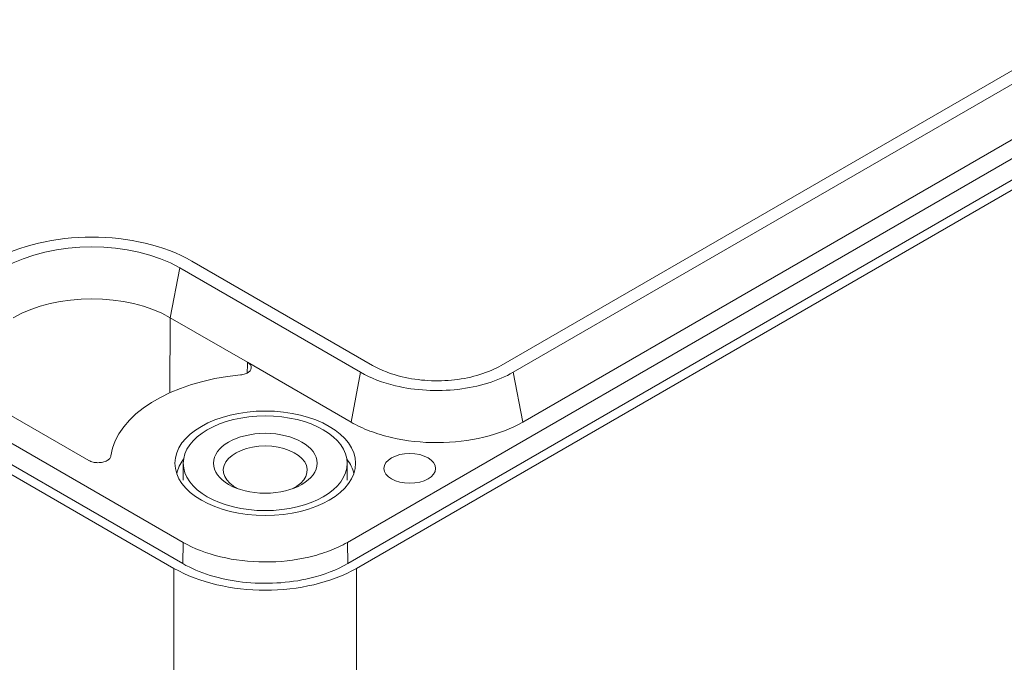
# Model space of a CAD drawing. Header units: millimetres. Extents: x 18 to 1100, y 18 to 846.
# Tile 18 of 25: x 810 to 848, y 531 to 556. Entities that reach past the tile are written whole.
import ezdxf

# ---------------------------------------------------------------- set-up
doc = ezdxf.new("R2010")
doc.units = ezdxf.units.MM
doc.header["$LTSCALE"] = 4
doc.layers.add('Visible (ANSI)', color=7, linetype='Continuous', lineweight=9)
doc.layers.add('Visible Narrow (ANSI)', color=7, linetype='Continuous', lineweight=9)

msp = doc.modelspace()

# ---------------------------------------------------------------- linework, layer by layer
at = {"layer": 'Visible (ANSI)'}
for p, q in [((695.9602, 604.7797), (816.1694, 535.3769)), ((822.5323, 535.3769), (942.7415, 604.7797)), ((815.8159, 534.3705), (695.6313, 603.7591)), ((695.9478, 603.9561), (816.1571, 534.5533)), ((822.5446, 534.5533), (942.7539, 603.9561)), ((943.0704, 603.7591), (822.8859, 534.3705)), ((933.8483, 603.0552), (828.4891, 542.2261)), ((934.3099, 602.7887), (828.9507, 541.9595)), ((934.6801, 600.8603), (829.3209, 540.0311)), ((823.5062, 542.2261), (816.5057, 546.2678)), ((823.0446, 541.9596), (816.0441, 546.0013)), ((818.6625, 542.3474), (815.6739, 544.0729)), ((812.5197, 538.5455), (805.456, 542.6238)), ((822.6743, 540.0312), (818.6625, 542.3474)), ((816.1759, 538.4391), (816.1759, 537.7859)), ((822.5259, 538.4391), (822.5259, 537.7859))]:
    msp.add_line(p, q, dxfattribs=at)
for centre, major_axis, ratio, start_param, end_param in [((812.6333, 544.0321), (-5.4764, 0), 0.5773503, 3.9269908, 5.4977871), ((812.6333, 544.0321), (-4.8236, 0), 0.5773503, 3.9269908, 5.4977871), ((812.6333, 542.3174), (-4.3, 0), 0.5773503, 3.9269908, 5.4977871), ((819.3509, 538.4391), (-6, 0), 0.5773503, 4.8733755, 6.2003238), ((819.3509, 538.1687), (-1.6256, 0), 0.5773503, 2.2710291, 7.1537489), ((819.3509, 537.7859), (-3.4581, 0), 0.5773503, 5.8677945, 6.1565457), ((819.3509, 537.7859), (3.4581, 0), 0.5773503, 0.1266397, 0.4153908), ((819.3509, 536.4127), (-5, 0), 0.5775261, 0.7855505, 2.3560422)]:
    msp.add_ellipse(centre, major_axis=major_axis, ratio=ratio, start_param=start_param, end_param=end_param, dxfattribs=at)
for centre, major_axis in [((819.3509, 538.4391), (3.5, 0)), ((819.3509, 538.4391), (-3.175, 0)), ((819.3509, 538.4391), (-2.0066, 0)), ((824.947, 538.2407), (-1, 0))]:
    msp.add_ellipse(centre, major_axis=major_axis, ratio=0.5773503, dxfattribs=at)
for points, knots in [([(818.3891, 541.8584), (818.4534, 541.8644), (818.515, 541.8776), (818.626, 541.917), (818.6743, 541.9427), (818.7511, 542.0034), (818.7789, 542.0378), (818.81, 542.1108), (818.8131, 542.1487), (818.7957, 542.2162), (818.7794, 542.2457), (818.7315, 542.3006), (818.7001, 542.3257), (818.6625, 542.3474)], [0, 0, 0, 0, 0.01953667, 0.01953667, 0.03906946, 0.03906946, 0.05859916, 0.05859916, 0.07812831, 0.07812831, 0.09409999, 0.09409999, 0.11007245, 0.11007245, 0.11007245, 0.11007245]), ([(828.9507, 541.9595), (828.3708, 541.6248), (826.8608, 541.1591), (824.5894, 541.2888), (823.4311, 541.7364), (823.0446, 541.9596)], [3.1415165, 3.1415165, 3.1415165, 3.1415165, 3.7305652, 4.3196138, 4.7123129, 4.7123129, 4.7123129, 4.7123129]), ([(828.4891, 542.2261), (827.9998, 541.9436), (826.7259, 541.5507), (824.8096, 541.6602), (823.8323, 542.0378), (823.5062, 542.2261)], [3.1415165, 3.1415165, 3.1415165, 3.1415165, 3.7305652, 4.3196138, 4.7123129, 4.7123129, 4.7123129, 4.7123129]), ([(829.3209, 540.0311), (828.8882, 539.7813), (828.3751, 539.5827), (827.2458, 539.3101), (826.6405, 539.2388), (825.4166, 539.2342), (824.8097, 539.3009), (823.9492, 539.5009), (823.6691, 539.5858), (823.1426, 539.7868), (822.8975, 539.9024), (822.6743, 540.0312)], [0, 0, 0, 0, 0.18358955, 0.18358955, 0.36718087, 0.36718087, 0.55077672, 0.55077672, 0.64545605, 0.64545605, 0.74013534, 0.74013534, 0.74013534, 0.74013534]), ([(812.5197, 538.5455), (812.5658, 538.5189), (812.6204, 538.4978), (812.7405, 538.4688), (812.8049, 538.4612), (812.9351, 538.4607), (812.9996, 538.4678), (813.1204, 538.4959), (813.1754, 538.5166), (813.2649, 538.5669), (813.2999, 538.5953), (813.3509, 538.6577), (813.3665, 538.6914), (813.3714, 538.7258)], [0, 0, 0, 0, 0.01954113, 0.01954113, 0.0390717, 0.0390717, 0.05859552, 0.05859552, 0.07812026, 0.07812026, 0.09606381, 0.09606381, 0.11400949, 0.11400949, 0.11400949, 0.11400949]), ([(816.1694, 535.3769), (816.5838, 535.1377), (817.0751, 534.9474), (818.1563, 534.6865), (818.7358, 534.6182), (819.9074, 534.6139), (820.4883, 534.6777), (821.3119, 534.8693), (821.58, 534.9506), (822.0841, 535.1429), (822.3187, 535.2536), (822.5323, 535.3769)], [0, 0, 0, 0, 0.17580766, 0.17580766, 0.35156, 0.35156, 0.527296, 0.527296, 0.61792652, 0.61792652, 0.70856363, 0.70856363, 0.70856363, 0.70856363]), ([(816.1571, 534.5533), (816.7843, 534.1912), (818.4174, 533.6875), (820.8737, 533.8277), (822.1265, 534.3119), (822.5446, 534.5533)], [2.3563468, 2.3563468, 2.3563468, 2.3563468, 2.9452812, 3.5342156, 3.9268385, 3.9268385, 3.9268385, 3.9268385])]:
    msp.add_open_spline(points, degree=3, knots=knots, dxfattribs=at)
at = {"layer": 'Visible Narrow (ANSI)'}
for p, q in [((816.0441, 546.0013), (815.6739, 544.0729)), ((815.6739, 544.0729), (815.652, 541.1666)), ((823.0446, 541.9596), (822.6743, 540.0312)), ((828.9507, 541.9595), (829.3209, 540.0311)), ((816.1694, 535.3769), (816.1571, 534.5533)), ((822.5323, 535.3769), (822.5446, 534.5533)), ((815.8159, 534.3705), (815.8159, 499.7798)), ((822.8859, 499.7798), (822.8859, 534.3705))]:
    msp.add_line(p, q, dxfattribs=at)
msp.add_open_spline([(818.6625, 542.3474), (818.6594, 542.2096), (818.6563, 542.0718), (818.6532, 541.934)], degree=3, dxfattribs=at)

doc.saveas('drawing.dxf')
